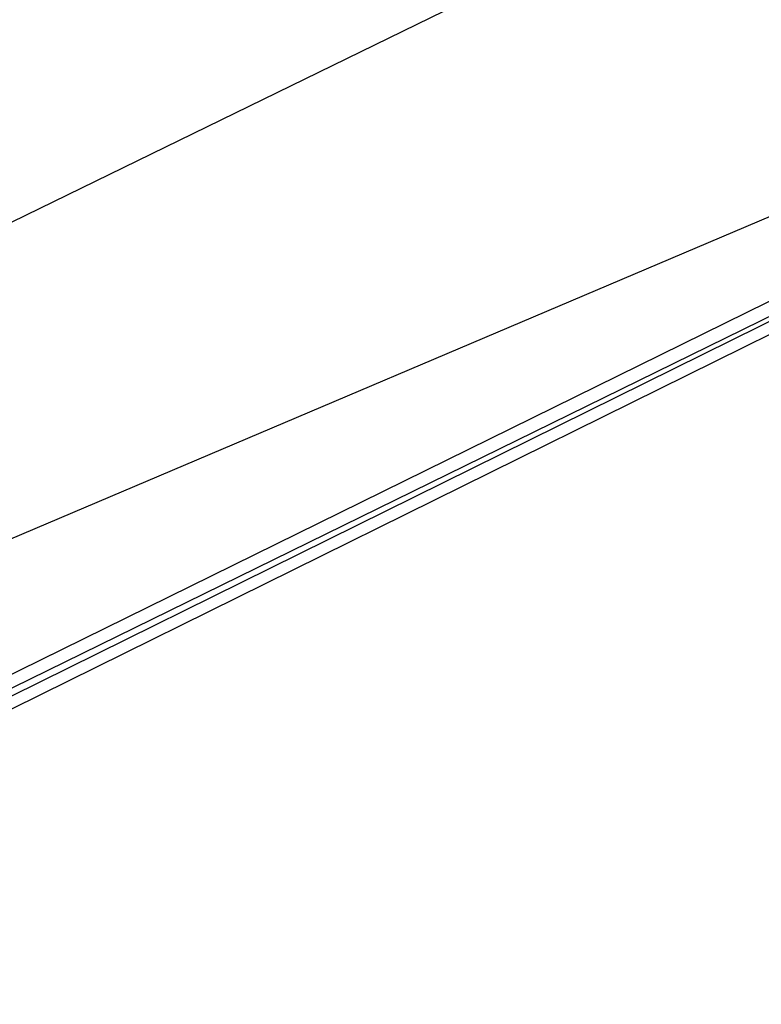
# Model space of a CAD drawing. Header units: feet. Extents: x -79 to 198, y -22 to 181.
# Tile 242 of 256: x 99.94 to 101.05, y 22.93 to 24.4. Entities that reach past the tile are written whole.
import ezdxf

# ---------------------------------------------------------------- set-up
doc = ezdxf.new("R2010")
doc.units = ezdxf.units.FT
doc.layers.add('A-LINEA', color=7, linetype='CONTINUOUS')

msp = doc.modelspace()

# ---------------------------------------------------------------- linework, layer by layer
at = {"layer": 'A-LINEA'}
for p, q in [((102.5733, 25.3911), (99.24, 23.7644)), ((102.5733, 25.3911), (99.24, 23.7644)), ((93.693, 20.9769), (103.4585, 25.128)), ((93.693, 20.9769), (103.4585, 25.128))]:
    msp.add_line(p, q, dxfattribs=at)
for points in [[(102.9467, 24.8978), (102.9467, 24.8844), (99.4133, 23.1511), (99.4, 23.1644), (102.9467, 24.9111), (102.9467, 24.8978)], [(102.9467, 24.8978), (102.9467, 24.8844), (99.4133, 23.1511), (99.4, 23.1644), (102.9467, 24.9111), (102.9467, 24.8978)], [(102.96, 24.8711), (99.4267, 23.1244), (99.4133, 23.1378), (102.9467, 24.8844), (102.96, 24.8844), (102.96, 24.8711)], [(102.96, 24.8711), (99.4267, 23.1244), (99.4133, 23.1378), (102.9467, 24.8844), (102.96, 24.8844), (102.96, 24.8711)]]:
    msp.add_lwpolyline(points, dxfattribs=at)

doc.saveas('drawing.dxf')
